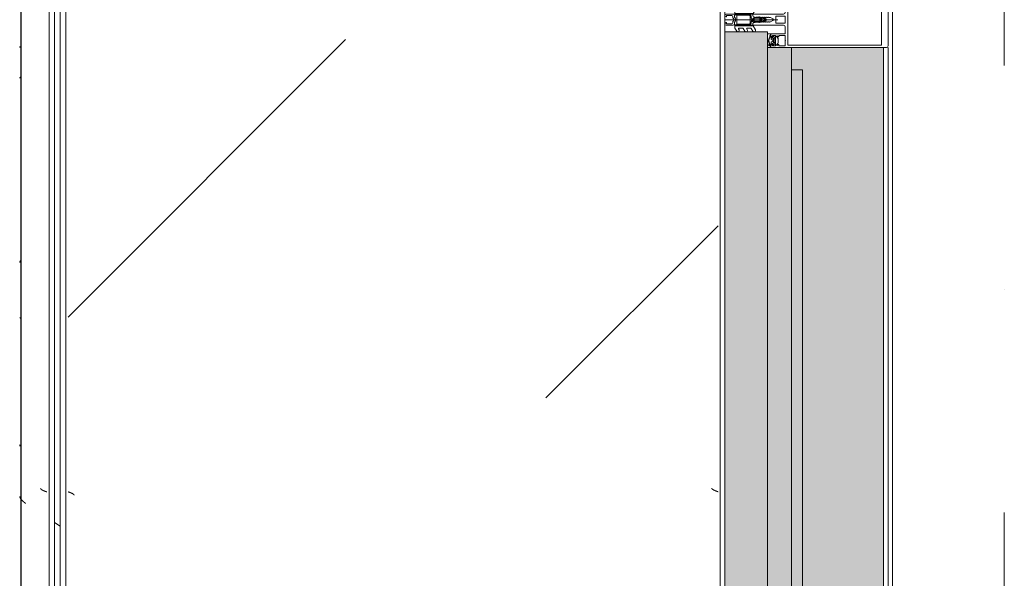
# Model space of a CAD drawing. Header units: millimetres. Extents: x -3267 to 40126, y 29201 to 102288.
# Tile 214 of 256: x 9044 to 9926, y 56144 to 56644. Entities that reach past the tile are written whole.
import ezdxf

# ---------------------------------------------------------------- set-up
doc = ezdxf.new("R2010")
doc.units = ezdxf.units.MM
doc.linetypes.add('4_ Штрихпунктир_ 10 х 2 мм', pattern=[1400, 1000, -200, 0, -200])
for name, color, linetype, lineweight in [('A-DETL-GENF-OTLN', 7, 'Continuous', 9), ('A-GLAZ-____-OTLN', 7, 'Continuous', 9), ('A-GLAZ-CWMG-MCUT', 7, 'Continuous', 9), ('A-GLAZ-CWMG-OTLN', 7, 'Continuous', 9), ('A-WALL-____-OTLN', 7, 'Continuous', 9), ('M-EQPM-____-OTLN', 7, 'Continuous', 9), ('S-GRID-____-OTLN', 7, 'Continuous', 9)]:
    doc.layers.add(name, color=color, linetype=linetype, lineweight=lineweight)

# ---------------------------------------------------------------- blocks, each defined once
blk = doc.blocks.new('FP_151-ВКК_02_К1_З_ЭОМ_кабель_')
at = {"layer": 'M-EQPM-____-OTLN', "color": 253, "true_color": 0xaaaaaa}
for p, q in [((1600, 630.11), (0, 630.11)), ((583.36, 631.28), (583.45, 631.27)), ((583.45, 631.27), (583.53, 631.26)), ((583.53, 631.26), (583.62, 631.25)), ((583.62, 631.25), (583.71, 631.23)), ((583.71, 631.23), (583.79, 631.21)), ((583.79, 631.21), (583.88, 631.18)), ((583.88, 631.18), (583.97, 631.15)), ((583.97, 631.15), (584.06, 631.12)), ((584.06, 631.12), (584.14, 631.08)), ((584.14, 631.08), (584.23, 631.04)), ((584.23, 631.04), (584.32, 631)), ((584.32, 631), (584.4, 630.95)), ((584.4, 630.95), (584.49, 630.89)), ((584.49, 630.89), (584.58, 630.84)), ((697.84, 631.27), (697.91, 631.21)), ((697.91, 631.21), (697.98, 631.06)), ((697.98, 631.06), (698.05, 630.82)), ((698.05, 630.82), (698.12, 630.5)), ((698.12, 630.5), (698.19, 630.1)), ((747.73, 631.28), (747.82, 631.27)), ((747.82, 631.27), (747.91, 631.26)), ((747.91, 631.26), (748, 631.25)), ((748, 631.25), (748.09, 631.23)), ((748.09, 631.23), (748.17, 631.21)), ((748.17, 631.21), (748.26, 631.18)), ((748.26, 631.18), (748.35, 631.15)), ((748.35, 631.15), (748.44, 631.12)), ((748.44, 631.12), (748.52, 631.08)), ((748.52, 631.08), (748.61, 631.04)), ((748.61, 631.04), (748.7, 630.99)), ((748.7, 630.99), (748.79, 630.94)), ((748.79, 630.94), (748.88, 630.88)), ((748.88, 630.88), (748.96, 630.83)), ((748.96, 630.83), (749.05, 630.76)), ((749.05, 630.76), (749.14, 630.7)), ((749.14, 630.7), (749.23, 630.63)), ((749.23, 630.63), (749.32, 630.55)), ((749.32, 630.55), (749.4, 630.48)), ((749.4, 630.48), (749.49, 630.4)), ((749.49, 630.4), (749.58, 630.31)), ((749.58, 630.31), (749.67, 630.22)), ((749.67, 630.22), (749.75, 630.13)), ((749.75, 630.13), (749.84, 630.04)), ((912.59, 631.19), (912.68, 631.16)), ((912.68, 631.16), (912.77, 631.13)), ((912.77, 631.13), (912.85, 631.1)), ((912.85, 631.1), (912.94, 631.06)), ((912.94, 631.06), (913.03, 631.01)), ((913.03, 631.01), (913.11, 630.96)), ((913.11, 630.96), (913.2, 630.91)), ((913.2, 630.91), (913.29, 630.86)), ((913.29, 630.86), (913.37, 630.8)), ((913.37, 630.8), (913.46, 630.73)), ((913.46, 630.73), (913.55, 630.67)), ((913.55, 630.67), (913.63, 630.6)), ((913.63, 630.6), (913.72, 630.52)), ((913.72, 630.52), (913.81, 630.44)), ((913.81, 630.44), (913.89, 630.36)), ((913.89, 630.36), (913.98, 630.28)), ((913.98, 630.28), (914.07, 630.19)), ((914.07, 630.19), (914.16, 630.1)), ((914.16, 630.1), (914.24, 630.01)), ((940.16, 631.12), (940.07, 631.08)), ((940.25, 631.15), (940.16, 631.12)), ((940.35, 631.17), (940.25, 631.15)), ((940.44, 631.2), (940.35, 631.17)), ((940.54, 631.22), (940.44, 631.2)), ((940.63, 631.24), (940.54, 631.22)), ((940.72, 631.25), (940.63, 631.24)), ((940.82, 631.26), (940.72, 631.25)), ((940.91, 631.27), (940.82, 631.26)), ((941.01, 631.28), (940.91, 631.27))]:
    blk.add_line(p, q, dxfattribs=at)
blk = doc.blocks.new('ПР_Крышка пояса - Тип 1-V150-ВКК_02_К1_З_ЭОМ_кабель_')
at = {"layer": 'M-EQPM-____-OTLN', "true_color": 0xaaaaaa}
h = blk.add_hatch(dxfattribs=at)
h.set_pattern_fill('FP_71', color=253, style=0, pattern_type=2)
h.set_pattern_definition([(320.116, (-55960, 7884.42), (-31.8804, -362.8687), [38.035, -418.388]), (264.979, (-55960, 7884.4), (382.1136, 70.1924), [30.356, -333.911]), (10.409, (-55962.66, 7854.18), (350.2335, -292.6756), [32.376, -356.132]), (316.302, (-55858.4, 7884.4), (-84.086, -539.927), [57.037, -627.411]), (6.609, (-55865.4, 7839.4), (494.8554, -472.8508), [48.567, -534.241]), (261.148, (-55858.4, 7884.4), (494.8496, -472.857), [45.536, -500.899]), (291.079, (-55883.8, 7833.83), (-204.5313, -301.9806), [37.963, -417.597]), (235.89, (-55883.8, 7833.83), (368.3755, -123.0973), [30.394, -334.332]), (341.523, (-55900.84, 7808.66), (163.8489, -425.0748), [32.367, -356.032]), (307.614, (-55960, 7884.42), (169.11016, -6.15234), [16.721, -313.638, 16.721, -322.758, -335.679]), (307.614, (-55960, 7884.42), (169.11016, -6.15234), [-669.838, 16.721, -318.958]), (277.531, (-55960, 7884.42), (200.36217, -133.088), [16.696, -176.575, 16.696, -305.591, -127.751]), (277.531, (-55960, 7884.42), (200.36217, -133.088), [-515.558, 16.696, -111.055]), (237.393, (-55960, 7997.24), (-11.4573, -270.066), [16.715, -109.913, 16.715, -378.366, -524.242]), (237.393, (-55960, 7997.24), (-11.4573, -270.066), [-521.709, 16.715, -507.527]), (227.382, (-55960, 8047.83), (50.8514, -295.0393), [16.727, -148.004, 16.727, -618.375]), (227.382, (-55960, 8047.83), (50.8514, -295.0393), [-181.458, -245.829, 16.727, -355.819])])
h.paths.add_polyline_path([(0, 595), (1529.38, 595), (1599.97, 600), (0, 600)])
h.paths.add_polyline_path([(1564.73, 595), (1600, 595), (1600, 597.49)])
at = {"layer": 'M-EQPM-____-OTLN', "color": 253, "true_color": 0xaaaaaa}
blk.add_blockref('FP_151-ВКК_02_К1_З_ЭОМ_кабель_', (0, 0), dxfattribs=at)
blk = doc.blocks.new('Rectangular Mullion - HI_CovCap-20mm_Mull-105mm-V273-ВКК_02_К1_З_ЭОМ_кабель_')
at = {"layer": 'A-DETL-GENF-OTLN', "color": 253, "true_color": 0xaaaaaa}
for p, q in [((-25, 144.5), (-25, 130.68)), ((23.5, 146), (-23.5, 146)), ((25, 130.68), (25, 144.5)), ((-25, 136), (-25, 59.5)), ((-22.9, 135.44), (-22.9, 59.4)), ((22.9, 136), (22.9, 59.4)), ((25, 136), (25, 59.4)), ((-25, 59.5), (-25, 61)), ((-12.6, 53.5), (-12.6, 41.4)), ((-3.2, 46.1), (-3.2, 53.5)), ((-2.7, 54), (2.7, 54)), ((3.2, 53.5), (3.2, 46.1)), ((12.6, 41.4), (12.6, 53.5)), ((-21.76, 44.51), (-22.58, 43.54)), ((-22.24, 46.35), (-21.18, 47.41)), ((-20.47, 47.7), (-17.13, 47.7)), ((-16.42, 47.41), (-15.36, 46.35)), ((-15.02, 43.54), (-15.84, 44.51)), ((-5, 25.5), (-5, 52.5)), ((2.7, 45.6), (-2.7, 45.6)), ((0, 47.27), (0, 0)), ((5, 52.5), (5, 25.5)), ((15.02, 43.54), (15.84, 44.51)), ((15.36, 46.35), (16.42, 47.41)), ((17.13, 47.7), (20.47, 47.7)), ((21.18, 47.41), (22.24, 46.35)), ((21.76, 44.51), (22.58, 43.54)), ((-23.5, 40.8), (-25, 40.8)), ((-22.3, 40.8), (-22.9, 40.8)), ((-22.9, 40.2), (-21.62, 40.2)), ((-22.27, 39.59), (-22.55, 39.1)), ((-21.2, 42.9), (-21.2, 41.7)), ((-21.07, 39.62), (-21.08, 39.77)), ((-19.5, 43.4), (-20.7, 43.4)), ((-20.7, 41.2), (-20.42, 41.2)), ((-20.48, 39.51), (-20.66, 39.4)), ((-20.16, 41.35), (-19.24, 42.95)), ((-19.97, 39.2), (-20.02, 39.33)), ((-17.65, 44), (-19.95, 44)), ((-19.33, 39.22), (-19.48, 39.08)), ((-18.77, 39.04), (-18.85, 39.17)), ((-18.36, 42.95), (-17.44, 41.35)), ((-18.16, 39.23), (-18.26, 39.06)), ((-16.9, 43.4), (-18.1, 43.4)), ((-17.56, 39.21), (-17.67, 39.31)), ((-17.18, 41.2), (-16.9, 41.2)), ((-17.02, 39.56), (-17.07, 39.36)), ((-16.46, 39.68), (-16.59, 39.75)), ((-16.4, 41.7), (-16.4, 42.9)), ((-14.64, 40.8), (-15.29, 40.8)), ((-0.87, 36.5), (-1.7, 35.06)), ((-1.12, 34.47), (-0.43, 35.65)), ((0.43, 35.65), (1.12, 34.47)), ((1.7, 35.06), (0.87, 36.5)), ((14.64, 40.8), (15.29, 40.8)), ((16.4, 41.7), (16.4, 42.9)), ((16.4, 35.6), (16.4, 32.6)), ((16.46, 39.68), (16.59, 39.75)), ((16.9, 43.4), (18.1, 43.4)), ((17.18, 41.2), (16.9, 41.2)), ((17.02, 39.56), (17.07, 39.36)), ((18.36, 42.95), (17.44, 41.35)), ((17.56, 39.21), (17.67, 39.31)), ((17.65, 44), (19.95, 44)), ((18.16, 39.23), (18.26, 39.06)), ((19.2, 37.6), (18.4, 37.6)), ((18.77, 39.04), (18.85, 39.17)), ((20.16, 41.35), (19.24, 42.95)), ((19.33, 39.22), (19.48, 39.08)), ((19.5, 43.4), (20.7, 43.4)), ((19.97, 39.2), (20.02, 39.33)), ((20.7, 41.2), (20.42, 41.2)), ((20.48, 39.51), (20.66, 39.4)), ((21.07, 39.62), (21.08, 39.77)), ((21.2, 42.9), (21.2, 41.7)), ((21.2, 32.6), (21.2, 35.6)), ((22.9, 40.2), (21.62, 40.2)), ((22.27, 39.59), (22.55, 39.1)), ((22.3, 40.8), (22.9, 40.8)), ((-9.07, 27.17), (-5.65, 25.19)), ((-2.24, 31), (-2.45, 30.87)), ((-2.45, 30.53), (-2.25, 30.41)), ((-1.89, 34.49), (-2.1, 32.75)), ((-1.33, 33.68), (-1.33, 33.78)), ((-1.25, 31.1), (0.74, 31.1)), ((-0.6, 32.5), (-0.6, 32.42)), ((0.84, 33), (-0.1, 33)), ((0.6, 32.3), (0.93, 32.3)), ((1.02, 31.78), (0.74, 32.06)), ((1.33, 33.78), (1.33, 33.68)), ((2.1, 32.75), (1.89, 34.49)), ((2.45, 30.87), (2.24, 31)), ((2.25, 30.41), (2.45, 30.53)), ((5.65, 25.19), (9.07, 27.17)), ((14.04, 28.99), (13.55, 28.15)), ((15.24, 28.15), (14.75, 28.99)), ((16.25, 28.99), (15.76, 28.15)), ((17.44, 28.15), (16.96, 28.99)), ((17.4, 31.6), (20.2, 31.6)), ((18.43, 28.95), (17.96, 28.15)), ((23.1, 29.29), (20.89, 30.27)), ((24.8, 29.2), (23.51, 29.2)), ((23.55, 28.9), (24.16, 28.9)), ((24.56, 28), (23.89, 28)), ((24.76, 28.3), (24.76, 28.2)), ((-7.75, 16.23), (-10.41, 17.77)), ((-7.75, 23.52), (-10.33, 25.01)), ((-9.07, 19.88), (-8.25, 19.41)), ((-7.5, 19.84), (-7.5, 23.08)), ((-5.4, 9.3), (-5.4, 24.76)), ((-3.5, 25), (-4.5, 25)), ((-3.9, 22), (-3.9, 11)), ((-3.4, 22.5), (3.4, 22.5)), ((-3.3, 23.5), (-1.9, 23.5)), ((-1.7, 23.7), (-1.7, 24.9)), ((-1.4, 24.49), (-1.4, 23.99)), ((-1.1, 23.82), (-0.5, 24.17)), ((0.3, 26.2), (-1.09, 26.2)), ((0.43, 25), (0.2, 25)), ((0.34, 25.28), (0.58, 25.52)), ((0.5, 24.17), (1.42, 23.63)), ((1.92, 23.5), (3.3, 23.5)), ((4.5, 25), (3.5, 25)), ((3.9, 11), (3.9, 22)), ((4.3, 22.5), (4.3, 9.4)), ((5.4, 24.76), (5.4, 9.3)), ((7.5, 23.08), (7.5, 19.84)), ((10.33, 25.01), (7.75, 23.52)), ((10.41, 17.77), (7.75, 16.23)), ((8.25, 19.41), (9.07, 19.88)), ((-7.62, 8.87), (-10.41, 10.48)), ((-9.07, 12.6), (-8.25, 12.12)), ((-7.5, 12.55), (-7.5, 15.8)), ((3.4, 10.5), (-3.4, 10.5)), ((-1.7, 9), (-2, 8.69)), ((2, 8.69), (1.7, 9)), ((7.5, 15.8), (7.5, 12.55)), ((10.41, 10.48), (7.62, 8.87)), ((8.25, 12.12), (9.07, 12.6)), ((-5.9, 8.8), (-7.37, 8.8)), ((-5, 1), (-5, 6.7)), ((-2.71, 8.4), (-4.02, 8.4)), ((-3.7, 1.7), (-3.7, 6)), ((-2.7, 7), (-2.13, 7)), ((-1.42, 7.29), (-0.71, 8.01)), ((0.71, 8.01), (1.42, 7.29)), ((2.13, 7), (2.7, 7)), ((3.3, 8.4), (2.71, 8.4)), ((3.7, 6), (3.7, 1.7)), ((7.37, 8.8), (5.9, 8.8))]:
    blk.add_line(p, q, dxfattribs=at)
at = {"layer": 'A-DETL-GENF-OTLN', "color": 253, "true_color": 0xaaaaaa, "flags": 128}
for points in [[(22.9, 130.68), (22.9, 140.2), (-22.9, 140.2), (-22.9, 130.68)], [(-19.05, 54), (-23.5, 54), (-23.5, 48.3), (-22.3, 48.3), (-22.3, 47.7), (-22.95, 47.05)], [(22.9, 61), (22.9, 57.79), (22.9, 56.3), (11.2, 56.3), (-11.2, 56.3), (-22.9, 56.3), (-22.9, 57.79), (-22.9, 61)], [(-14.65, 47.05), (-15.3, 47.7), (-15.3, 48.3), (-14.1, 48.3), (-14.1, 54), (-18.55, 54)], [(-6.5, 54), (-11.2, 54), (-12.1, 54)], [(12.1, 54), (11.2, 54), (6.5, 54)], [(18.55, 54), (14.1, 54), (14.1, 48.3), (15.3, 48.3), (15.3, 47.7), (14.65, 47.05)], [(25, 61), (25, 57.79), (25, 41), (23.1, 41), (22.3, 41.8), (22.3, 42.4), (23.5, 42.4), (23.5, 45.1), (19.05, 45.1)], [(22.95, 47.05), (22.3, 47.7), (22.3, 48.3), (23.5, 48.3), (23.5, 54), (19.05, 54)], [(-19.05, 45.1), (-23.5, 45.1), (-23.5, 42.4), (-22.3, 42.4), (-22.3, 41.8), (-23.1, 41), (-25, 41)], [(-13.1, 40.9), (-14.4, 40.9), (-15.3, 41.8), (-15.3, 42.4), (-14.1, 42.4), (-14.1, 45.1), (-18.55, 45.1)], [(18.55, 45.1), (14.1, 45.1), (14.1, 42.4), (15.3, 42.4), (15.3, 41.8), (14.4, 40.9), (13.1, 40.9)], [(-22.5, 43.09), (-22, 42.8), (-22, 42.67)], [(-16.05, 40.2), (-14.75, 40.1), (-16.02, 40.1), (-16.02, 39.94)], [(-15.6, 42.67), (-15.6, 42.8), (-15.1, 43.09)], [(-12.6, 38), (-12.6, 40.8), (-13.95, 40.8)], [(-0.87, 42.8), (-2, 40.84), (-2, 39.84), (-2.5, 39.55), (-2, 39.26), (-2, 38.04), (-2.5, 37.75), (-2, 37.46), (-2, 36.24), (-2.5, 35.95), (-2, 35.66), (-2, 34.44), (-2.5, 34.15), (-2, 33.86), (-2, 32.64), (-2.5, 32.35), (-2, 32.06), (-2, 30.84), (-2.5, 30.55), (-2, 30.26), (-2, 29.04), (-2.5, 28.75), (-2, 28.46), (-2, 27.24), (-2.5, 26.95), (-2.5, 26)], [(2.5, 26), (2, 26.29), (2, 27.51), (2.5, 27.8), (2, 28.09), (2, 29.31), (2.5, 29.6), (2, 29.89), (2, 31.11), (2.5, 31.4), (2, 31.69), (2, 32.91), (2.5, 33.2), (2, 33.49), (2, 34.71), (2.5, 35), (2, 35.29), (2, 36.51), (2.5, 36.8), (2, 37.09), (2, 38.31), (2.5, 38.6), (2, 38.89), (2, 40.84), (0.87, 42.8)], [(13.03, 28.15), (12.6, 28.9), (12.6, 40.8), (13.95, 40.8)], [(16.05, 40.2), (14.75, 40.1), (16.02, 40.1), (16.02, 39.94)], [(15.6, 42.67), (15.6, 42.8), (15.1, 43.09)], [(22.5, 43.09), (22, 42.8), (22, 42.67)], [(23.5, 40.8), (25, 40.8), (25, 29.4)], [(-0.35, 31.99), (0.1, 31.73), (-1.23, 31.6)], [(0.4, 31.8), (0.4, 31.9), (0.4, 32.1)], [(-3.41, 25), (-5, 25), (-5, 9.1)], [(-4.51, 8.95), (-4.3, 11), (-4.3, 22.5)], [(-1.55, 25.25), (-1.17, 25.64), (-0.2, 25.7), (-0.42, 25.6), (-1.25, 24.85)], [(-0.1, 25.3), (-0.1, 25.4), (0, 25.42)], [(5, 1), (5, 25), (3.41, 25)], [(-2.65, 1), (-2.65, 1.4), (-3.4, 1.4)], [(3.4, 1.4), (2.65, 1.4), (2.65, 1)]]:
    blk.add_lwpolyline(points, dxfattribs=at)
blk.add_lwpolyline([(0, 37), (0, 35.9)], close=True, dxfattribs=at)
at = {"layer": 'A-DETL-GENF-OTLN', "color": 253, "true_color": 0xaaaaaa}
for centre, radius, start, end in [((-23.5, 144.5), 1.5, 90, 180), ((23.5, 144.5), 1.5, 360, 90), ((-18.8, 53.94), 0.256, 12.68038, 167.31962), ((-12.1, 53.5), 0.5, 90, 180), ((-6.5, 52.5), 1.5, 360, 90), ((-2.7, 53.5), 0.5, 90, 180), ((2.7, 53.5), 0.5, 0, 90), ((6.5, 52.5), 1.5, 90, 180), ((12.1, 53.5), 0.5, 0, 90), ((18.8, 53.94), 0.256, 12.68038, 167.31962), ((-22.59, 46.7), 0.5, 135, 315), ((-21.15, 44), 0.8, 22.61561, 140.00332), ((-20.47, 46.7), 1, 90, 135), ((-19.95, 44.5), 0.5, 202.62239, 269.99966), ((-18.8, 45.04), 0.256, 12.68038, 167.31962), ((-17.65, 44.5), 0.5, 269.99881, 337.37914), ((-16.45, 44), 0.8, 40.00306, 157.37723), ((-17.13, 46.7), 1, 45, 90), ((-15.01, 46.7), 0.5, 225, 45), ((-2.7, 46.1), 0.5, 180, 270), ((2.7, 46.1), 0.5, 270, 0), ((15.01, 46.7), 0.5, 135, 315), ((16.45, 44), 0.8, 22.62277, 139.99694), ((17.13, 46.7), 1, 90, 135), ((17.65, 44.5), 0.5, 202.62086, 270.00119), ((18.8, 45.04), 0.256, 12.68038, 167.31962), ((19.95, 44.5), 0.5, 270.00034, 337.37761), ((21.15, 44), 0.8, 39.99668, 157.38439), ((20.47, 46.7), 1, 45, 90), ((22.59, 46.7), 0.5, 225, 45), ((-22.9, 39.55), 0.65, 90, 270), ((-23.2, 40.8), 0.3, 180, 0), ((-22.9, 39.3), 0.4, 269.99999, 330.00626), ((-22.35, 43.35), 0.3, 140.01031, 239.99507), ((-22.3, 41.1), 0.3, 270.90521, 359.98148), ((-21.41, 39.09), 1, 90.82716, 149.99773), ((-18.96, 41.89), 3.14, 165.49788, 194.50212), ((-21.62, 39.7), 0.5, 54.92212, 90), ((-21.42, 39.75), 0.339, 3.00251, 90.82171), ((-18.8, 43.71), 4.4, 234.92212, 305.84121), ((-20.7, 42.9), 0.5, 89.98992, 180.01008), ((-20.7, 41.7), 0.5, 179.98974, 270.01026), ((-20.8, 39.64), 0.272, 183.0147, 299.98901), ((-20.32, 39.23), 0.316, 18.00331, 119.99297), ((-20.42, 41.5), 0.3, 269.98791, 330.00644), ((-19.69, 39.29), 0.3, 197.9991, 314.99946), ((-19.5, 43.1), 0.3, 329.99756, 90.00642), ((-19.11, 38.99), 0.316, 32.98956, 135.00901), ((-18.52, 39.21), 0.3, 213.00146, 329.99975), ((-18.1, 43.1), 0.3, 89.99872, 209.99731), ((-17.88, 39.07), 0.316, 48.00262, 149.99741), ((-17.36, 39.43), 0.3, 227.99716, 345.00452), ((-17.18, 41.5), 0.3, 209.995, 270.01065), ((-16.73, 39.48), 0.3, 63.00317, 164.99853), ((-16.9, 42.9), 0.5, 0.00918, 89.99082), ((-16.9, 41.7), 0.5, 270.00904, 359.99096), ((-16.32, 39.94), 0.3, 243.00899, 359.98883), ((-16.05, 39.9), 0.3, 90, 125.84121), ((-18.64, 41.89), 3.14, 346.80247, 14.483), ((-15.29, 41.1), 0.3, 166.80247, 270), ((-15.25, 43.35), 0.3, 299.99829, 40.01132), ((-14.83, 40.53), 0.33, 270.00002, 54.90994), ((-14.75, 40.6), 0.5, 269.99115, 352.82633), ((-13.95, 40.5), 0.3, 90.00299, 172.8115), ((-13.1, 41.4), 0.5, 270, 0), ((0, 42.3), 1, 30, 150), ((0, 36), 1, 90.02865, 150), ((0, 35.4), 0.5, 90.0573, 150), ((0, 36), 1, 30, 89.97135), ((0, 35.4), 0.5, 30, 89.9427), ((13.1, 41.4), 0.5, 180, 270), ((13.95, 40.5), 0.3, 7.1885, 89.99701), ((14.75, 40.6), 0.5, 187.17367, 270.00885), ((14.83, 40.53), 0.33, 125.09006, 269.99998), ((15.25, 43.35), 0.3, 139.98868, 240.00171), ((15.29, 41.1), 0.3, 270, 13.19753), ((18.64, 41.89), 3.14, 165.517, 193.19753), ((16.32, 39.94), 0.3, 180.01117, 296.99101), ((16.05, 39.9), 0.3, 54.15879, 90), ((18.8, 43.71), 4.4, 234.15879, 305.07788), ((16.9, 42.9), 0.5, 90.00918, 179.99082), ((16.9, 41.7), 0.5, 180.00904, 269.99096), ((18.4, 35.6), 2, 90.00207, 179.99793), ((16.73, 39.48), 0.3, 15.00147, 116.99683), ((17.36, 39.43), 0.3, 194.99548, 312.00284), ((17.18, 41.5), 0.3, 269.98935, 330.005), ((17.88, 39.07), 0.316, 30.00259, 131.99738), ((18.1, 43.1), 0.3, 330.00269, 90.00128), ((18.52, 39.21), 0.3, 210.00025, 326.99854), ((19.11, 38.99), 0.316, 44.99099, 147.01044), ((19.5, 43.1), 0.3, 89.99358, 210.00244), ((19.2, 35.6), 2, 359.99744, 90.00256), ((19.69, 39.29), 0.3, 225.00054, 342.0009), ((20.32, 39.23), 0.316, 60.00703, 161.99669), ((20.42, 41.5), 0.3, 209.99356, 270.01209), ((20.8, 39.64), 0.272, 240.01099, 356.9853), ((20.7, 42.9), 0.5, 359.98992, 90.01008), ((20.7, 41.7), 0.5, 269.98974, 0.01026), ((21.42, 39.75), 0.339, 89.17829, 176.99749), ((21.62, 39.7), 0.5, 90, 125.07788), ((21.41, 39.09), 1, 30.00227, 89.17284), ((18.96, 41.89), 3.14, 345.49788, 14.50212), ((22.3, 41.1), 0.3, 180.01852, 269.09479), ((22.35, 43.35), 0.3, 300.00493, 39.98969), ((22.9, 39.3), 0.4, 209.99374, 270.00001), ((23.2, 40.8), 0.3, 180, 0), ((22.9, 39.55), 0.65, 270, 90), ((-9.68, 26.13), 1.3, 154.41173, 240), ((-9.72, 26.04), 1.3, 60, 150), ((-3.41, 26.5), 1.5, 270, 10.22002), ((-2.35, 30.7), 0.2, 120, 240), ((17.75, 30.31), 20, 179.72362, 190.22002), ((17.75, 30.31), 20, 173, 178.04971), ((-0.4, 34.31), 1.5, 150, 173), ((-1.25, 30.9), 0.2, 90, 179.3132), ((46.55, 30.33), 48, 179.3132, 184.71248), ((46.55, 30.33), 48, 176, 178.23414), ((-1.23, 31.8), 0.2, 178.23414, 270), ((0.27, 33.67), 1.6, 150, 176), ((-0.1, 32.5), 0.5, 90, 180), ((-0.1, 32.42), 0.5, 180, 240), ((0.2, 31.9), 0.2, 240, 0), ((0.2, 31.8), 0.2, 270, 0), ((0.6, 32.1), 0.2, 90, 180), ((0.6, 31.92), 0.2, 45, 180), ((0.74, 31.5), 0.4, 270, 45), ((0.84, 33.5), 0.5, 270, 3.83017), ((0.93, 31.8), 0.5, 1.77701, 90), ((-0.27, 33.67), 1.6, 4, 30), ((-46.55, 30.33), 48, 354.4962, 1.77701), ((-46.55, 30.33), 48, 3.83017, 4), ((0.4, 34.31), 1.5, 7, 30), ((3.41, 26.5), 1.5, 169.77998, 270), ((-17.75, 30.31), 20, 349.77998, 0.27638), ((-17.75, 30.31), 20, 1.95029, 7), ((2.35, 30.7), 0.2, 300, 60), ((9.72, 26.04), 1.3, 30, 120), ((9.68, 26.13), 1.3, 300, 25.58827), ((13.29, 28.3), 0.3, 209.9964, 330.0036), ((14.4, 28.79), 0.41, 30.00523, 149.99477), ((15.5, 28.3), 0.3, 209.9964, 330.0036), ((16.6, 28.79), 0.41, 29.9985, 150.0015), ((17.4, 32.6), 1, 180.00127, 269.99873), ((17.7, 28.3), 0.3, 209.9964, 330.0036), ((18.86, 28.68), 0.51, 63.33857, 148.19306), ((23.89, 38.7), 10.7, 243.33981, 269.99936), ((20.2, 32.6), 1, 269.99283, 0.00717), ((20.75, 29.95), 0.35, 66.00158, 241.92521), ((23.55, 35.2), 6.3, 241.92787, 269.99964), ((23.51, 30.2), 1, 246.00621, 269.99547), ((24.16, 28.3), 0.6, 359.98764, 90.01018), ((24.56, 28.2), 0.2, 269.97732, 0.03798), ((24.8, 29.4), 0.2, 270.00393, 359.99169), ((-9.81, 18.81), 1.2, 150, 240), ((-9.72, 18.76), 1.3, 60, 150), ((-8, 19.84), 0.5, 240, 0), ((-8, 23.08), 0.5, 360, 60), ((-5.9, 24.76), 0.5, 360, 60), ((-4.5, 25.5), 0.5, 180, 270), ((-3.3, 22.5), 1, 90, 180), ((-3.4, 22), 0.5, 90, 180), ((-3.5, 26), 1, 270, 0), ((-1.9, 23.7), 0.2, 270, 0), ((-1.2, 24.9), 0.5, 135, 180), ((-0.9, 24.49), 0.5, 135, 180), ((-1.2, 23.99), 0.2, 180, 300), ((-1.09, 26.4), 0.2, 184.71248, 270), ((-1.02, 25.5), 0.2, 90, 135), ((-0.42, 25.4), 0.2, 90, 135), ((0, 23.3), 1, 60, 120), ((-0.3, 25.4), 0.2, 360, 90), ((-0.2, 25.5), 0.2, 360, 90), ((0.2, 25.3), 0.3, 180, 270), ((0.2, 25.42), 0.2, 180, 315), ((0.3, 25.8), 0.4, 315, 90), ((0.43, 25.8), 0.8, 270, 354.4962), ((1.92, 24.5), 1, 240, 270), ((3.5, 26), 1, 180, 270), ((3.3, 22.5), 1, 360, 90), ((3.4, 22), 0.5, 360, 90), ((4.5, 25.5), 0.5, 270, 360), ((5.9, 24.76), 0.5, 120, 180), ((8, 23.08), 0.5, 120, 180), ((8, 19.84), 0.5, 180, 300), ((9.72, 18.76), 1.3, 30, 120), ((9.81, 18.81), 1.2, 300, 30), ((-9.81, 11.52), 1.2, 150, 240), ((-9.72, 11.47), 1.3, 60, 150), ((-8, 12.55), 0.5, 240, 0), ((-8, 15.8), 0.5, 360, 60), ((-7.37, 9.3), 0.5, 240, 270), ((-5.9, 9.3), 0.5, 270, 0), ((-4, 9.1), 1, 180, 216.8699), ((-4.02, 8.9), 0.5, 174, 270), ((-3.4, 11), 0.5, 180, 270), ((0, 7.3), 2.4, 45, 135), ((3.3, 9.4), 1, 270, 0), ((3.4, 11), 0.5, 270, 0), ((5.9, 9.3), 0.5, 180, 270), ((7.37, 9.3), 0.5, 270, 300), ((8, 15.8), 0.5, 120, 180), ((8, 12.55), 0.5, 180, 300), ((9.72, 11.47), 1.3, 30, 120), ((9.81, 11.52), 1.2, 300, 30), ((-4, 6.7), 1, 143.1301, 180), ((-4, 1), 1, 180, 270), ((-5.6, 7.9), 1, 323.1301, 36.8699), ((-2.7, 6), 1, 90, 180), ((-3.4, 1.7), 0.3, 180, 270), ((-3.65, 1), 1, 270, 0), ((-2.71, 9.4), 1, 270, 315), ((-2.13, 8), 1, 270, 315), ((0, 7.3), 1, 45, 135), ((2.13, 8), 1, 225, 270), ((2.71, 9.4), 1, 225, 270), ((3.65, 1), 1, 180, 270), ((2.7, 6), 1, 360, 90), ((3.4, 1.7), 0.3, 270, 0), ((4, 1), 1, 270, 0)]:
    blk.add_arc(centre, radius, start, end, dxfattribs=at)
blk = doc.blocks.new('АРФ_ блок_Окно - FWS SI insert unit_zoloto ПР-9497958-ВКК_02_К1_З_ЭОМ_кабель_')
at = {"layer": 'A-GLAZ-____-OTLN', "true_color": 0xf8f3e1}
for points in [[(-455, 69.5), (-455, 59.5), (455, 59.5), (455, 69.5), (-358.05, 69.5)], [(-358.05, 59.5), (-475, 59.5), (-475, 38), (475, 38), (475, 59.5), (-207.77, 59.5)], [(-489, 38), (-489, 0), (489, 0), (489, 38), (-358.05, 38)]]:
    blk.add_hatch(color=7, dxfattribs=at).paths.add_polyline_path(points)
at = {"layer": 'A-GLAZ-____-OTLN', "color": 253, "true_color": 0xaaaaaa}
for p, q in [((411.01, 140.5), (411.01, 128)), ((411.01, 140.5), (434.99, 140.5)), ((411.01, 140.5), (411.01, 139.56)), ((434.99, 128), (434.99, 140.5)), ((434.99, 139.56), (434.99, 140.5)), ((411.01, 128), (411.01, 83.5)), ((434.99, 83.5), (434.99, 128)), ((406.75, 83.5), (406.75, 69.5)), ((406.75, 83.5), (439.25, 83.5)), ((439.25, 69.5), (439.25, 83.5)), ((-455, 69.5), (455, 69.5)), ((-455, 59.5), (-455, 69.5)), ((455, 69.5), (455, 59.5)), ((-475, 38), (-475, 59.5)), ((-475, 59.5), (475, 59.5)), ((475, 59.5), (475, 38)), ((-489, 0), (-489, 38)), ((-489, 38), (489, 38)), ((489, 38), (489, 0))]:
    blk.add_line(p, q, dxfattribs=at)
for points in [[(411.01, 136.75), (411.03, 136.32), (411.11, 135.91), (411.24, 135.51)], [(434.75, 135.49), (434.89, 135.9), (434.97, 136.32), (434.99, 136.75)]]:
    blk.add_open_spline(points, degree=3, dxfattribs=at)
blk = doc.blocks.new('Rectangular Mullion - FWS-50-HI_Mull_CovCap-20mm_Mull-105mm_zoloto-2885899-ВКК_02_К1_З_ЭОМ_кабель_')
at = {"layer": 'A-GLAZ-CWMG-OTLN', "true_color": 0xf8f3e1}
blk.add_hatch(color=7, dxfattribs=at).paths.add_polyline_path([(26908, 74420), (26990.5, 74420), (26990.5, 74440), (26980.5, 74440), (26980.5, 75301.75), (26966.5, 75302.3), (26966.5, 75306.01), (26909.5, 75307.08), (26909.5, 75329.58), (26966.5, 75329.99), (26966.5, 75334.25), (26980.5, 75334.25), (26980.5, 75350), (26990.5, 75350), (26990.5, 75370), (26908, 75370), (26908, 74445)])
at = {"layer": 'A-GLAZ-CWMG-MCUT', "color": 253, "true_color": 0xaaaaaa}
for p, q in [((26904, 75370), (26904, 74420)), ((26908, 74420), (26908, 75370))]:
    blk.add_line(p, q, dxfattribs=at)
blk = doc.blocks.new('FP_596-ВКК_02_К1_З_ЭОМ_кабель_')
at = {"layer": 'M-EQPM-____-OTLN', "color": 7, "true_color": 0xffffff}
for p, q in [((1339.39, 582.49), (1339.34, 582.49)), ((1339.44, 582.5), (1339.39, 582.49)), ((1339.48, 582.51), (1339.44, 582.5)), ((1339.53, 582.52), (1339.48, 582.51)), ((1339.58, 582.54), (1339.53, 582.52)), ((1339.62, 582.56), (1339.58, 582.54)), ((1339.67, 582.58), (1339.62, 582.56)), ((1339.72, 582.61), (1339.67, 582.58)), ((1339.77, 582.64), (1339.72, 582.61)), ((1339.81, 582.67), (1339.77, 582.64)), ((1339.86, 582.7), (1339.81, 582.67)), ((1339.91, 582.74), (1339.86, 582.7)), ((1339.95, 582.78), (1339.91, 582.74)), ((1340, 582.82), (1339.95, 582.78)), ((1340.06, 582.88), (1340.01, 582.83)), ((1340.1, 582.93), (1340.06, 582.88)), ((1340.15, 582.98), (1340.1, 582.93)), ((1340.2, 583.04), (1340.15, 582.98)), ((1340.25, 583.1), (1340.2, 583.04)), ((1340.3, 583.17), (1340.25, 583.1)), ((1340.35, 583.23), (1340.3, 583.17)), ((1340.4, 583.3), (1340.35, 583.23)), ((1340.44, 583.37), (1340.4, 583.3)), ((1340.49, 583.45), (1340.44, 583.37)), ((1340.54, 583.52), (1340.49, 583.45)), ((1340.59, 583.6), (1340.54, 583.52)), ((1340.64, 583.68), (1340.59, 583.6)), ((1340.69, 583.77), (1340.64, 583.68)), ((1340.74, 583.86), (1340.69, 583.77)), ((1340.78, 583.95), (1340.74, 583.86)), ((1340.83, 584.04), (1340.78, 583.95)), ((1340.88, 584.13), (1340.83, 584.04)), ((1340.93, 584.23), (1340.88, 584.13)), ((1340.98, 584.33), (1340.93, 584.23)), ((1341.03, 584.43), (1340.98, 584.33)), ((1341.08, 584.53), (1341.03, 584.43)), ((1341.12, 584.64), (1341.08, 584.53)), ((1341.17, 584.74), (1341.12, 584.64)), ((1341.22, 584.85), (1341.17, 584.74)), ((1341.27, 584.96), (1341.22, 584.85)), ((1341.32, 585.08), (1341.27, 584.96)), ((1341.37, 585.19), (1341.32, 585.08)), ((1341.42, 585.31), (1341.37, 585.19)), ((1341.46, 585.42), (1341.42, 585.31)), ((1341.51, 585.54), (1341.46, 585.42)), ((1341.56, 585.66), (1341.51, 585.54)), ((1341.61, 585.79), (1341.56, 585.66)), ((1341.66, 585.91), (1341.61, 585.79)), ((1341.71, 586.03), (1341.66, 585.91)), ((1341.76, 586.16), (1341.71, 586.03)), ((1341.81, 586.29), (1341.76, 586.16)), ((1341.85, 586.41), (1341.81, 586.29)), ((1341.9, 586.54), (1341.85, 586.41)), ((1341.95, 586.67), (1341.9, 586.54)), ((1342, 586.8), (1341.95, 586.67)), ((1342.05, 586.93), (1342, 586.8)), ((1342.1, 587.07), (1342.05, 586.93)), ((1342.15, 587.2), (1342.1, 587.07)), ((1342.19, 587.33), (1342.15, 587.2)), ((1342.24, 587.46), (1342.19, 587.33)), ((1342.29, 587.6), (1342.24, 587.46)), ((1342.34, 587.73), (1342.29, 587.6)), ((1342.39, 587.87), (1342.34, 587.73)), ((1342.44, 588), (1342.39, 587.87))]:
    blk.add_line(p, q, dxfattribs=at)
blk = doc.blocks.new('FP_597-ВКК_02_К1_З_ЭОМ_кабель_')
at = {"layer": 'M-EQPM-____-OTLN', "color": 7, "true_color": 0xffffff}
for p, q in [((1343.47, 8.86), (1343.42, 8.74)), ((1343.52, 8.97), (1343.47, 8.86)), ((1343.56, 9.09), (1343.52, 8.97)), ((1343.61, 9.21), (1343.56, 9.09)), ((1343.66, 9.32), (1343.61, 9.21)), ((1343.71, 9.43), (1343.66, 9.32)), ((1343.76, 9.54), (1343.71, 9.43)), ((1343.81, 9.65), (1343.76, 9.54)), ((1343.86, 9.75), (1343.81, 9.65)), ((1343.91, 9.86), (1343.86, 9.75)), ((1343.96, 9.96), (1343.91, 9.86)), ((1344.01, 10.06), (1343.96, 9.96)), ((1344.06, 10.16), (1344.01, 10.06)), ((1344.1, 10.25), (1344.06, 10.16)), ((1344.15, 10.34), (1344.1, 10.25)), ((1344.2, 10.43), (1344.15, 10.34)), ((1344.25, 10.52), (1344.2, 10.43)), ((1344.3, 10.6), (1344.25, 10.52)), ((1344.35, 10.69), (1344.3, 10.6)), ((1344.4, 10.76), (1344.35, 10.69)), ((1344.45, 10.84), (1344.4, 10.76)), ((1344.5, 10.91), (1344.45, 10.84)), ((1344.55, 10.99), (1344.5, 10.91)), ((1344.6, 11.05), (1344.55, 10.99)), ((1344.64, 11.12), (1344.6, 11.05)), ((1344.69, 11.18), (1344.64, 11.12)), ((1344.74, 11.24), (1344.69, 11.18)), ((1344.79, 11.3), (1344.74, 11.24)), ((1344.84, 11.35), (1344.79, 11.3)), ((1344.89, 11.4), (1344.84, 11.35)), ((1344.94, 11.45), (1344.89, 11.4)), ((1344.99, 11.49), (1344.94, 11.45)), ((1345.04, 11.53), (1344.99, 11.49)), ((1345.09, 11.57), (1345.04, 11.53)), ((1345.14, 11.61), (1345.09, 11.57)), ((1345.18, 11.64), (1345.14, 11.61)), ((1345.23, 11.66), (1345.18, 11.64)), ((1345.28, 11.69), (1345.23, 11.66)), ((1345.33, 11.71), (1345.28, 11.69)), ((1345.38, 11.73), (1345.33, 11.71)), ((1345.43, 11.74), (1345.38, 11.73)), ((1345.48, 11.76), (1345.43, 11.74)), ((1345.53, 11.76), (1345.48, 11.76)), ((1345.58, 11.77), (1345.53, 11.76)), ((1342.53, 6.39), (1342.48, 6.26)), ((1342.58, 6.53), (1342.53, 6.39)), ((1342.63, 6.66), (1342.58, 6.53)), ((1342.68, 6.8), (1342.63, 6.66)), ((1342.73, 6.93), (1342.68, 6.8)), ((1342.78, 7.07), (1342.73, 6.93)), ((1342.83, 7.2), (1342.78, 7.07)), ((1342.88, 7.33), (1342.83, 7.2)), ((1342.93, 7.46), (1342.88, 7.33)), ((1342.98, 7.6), (1342.93, 7.46)), ((1343.02, 7.73), (1342.98, 7.6)), ((1343.07, 7.86), (1343.02, 7.73)), ((1343.12, 7.99), (1343.07, 7.86)), ((1343.17, 8.11), (1343.12, 7.99)), ((1343.22, 8.24), (1343.17, 8.11)), ((1343.27, 8.37), (1343.22, 8.24)), ((1343.32, 8.49), (1343.27, 8.37)), ((1343.37, 8.61), (1343.32, 8.49)), ((1343.42, 8.74), (1343.37, 8.61))]:
    blk.add_line(p, q, dxfattribs=at)
blk = doc.blocks.new('ПР_Низ пояс - Тип 1-V595-ВКК_02_К1_З_ЭОМ_кабель_')
at = {"layer": 'M-EQPM-____-OTLN', "true_color": 0xffffff}
h = blk.add_hatch(dxfattribs=at)
h.set_pattern_fill('FP_230', style=0, pattern_type=2)
h.set_pattern_definition([(135, (-54660, 6950), (-1000, 1e-13), [50, -1364.214]), (135, (-54160, 6950), (-1000, 1e-13), [50, -1364.214]), (135, (-54160, 7450), (-1000, 1e-13), [50, -1364.214]), (135, (-54874.64, 7664.64), (-1000, 1e-13), [403.55, -1010.664]), (135, (-54374.64, 7664.64), (-1000, 1e-13), [403.55, -1010.664]), (135, (-54874.64, 7164.64), (-1000, 1e-13), [403.55, -1010.664]), (135, (-54374.64, 7164.64), (-1000, 1e-13), [453.55, -960.664])])
h.paths.add_polyline_path([(800, 6.26), (2400, 6.26), (2400, 588), (800, 588), (800, 19.98)])
at = {"layer": 'M-EQPM-____-OTLN', "color": 253, "true_color": 0xaaaaaa}
for p, q in [((800, 595), (2400, 595)), ((800, 590), (2400, 590)), ((800, 4.26), (2400, 4.26)), ((800, 0), (2400, 0))]:
    blk.add_line(p, q, dxfattribs=at)
for name in ['FP_596-ВКК_02_К1_З_ЭОМ_кабель_', 'FP_597-ВКК_02_К1_З_ЭОМ_кабель_']:
    blk.add_blockref(name, (0, 0), dxfattribs=at)
blk = doc.blocks.new('FP_599-ВКК_02_К1_З_ЭОМ_кабель_')
at = {"layer": 'M-EQPM-____-OTLN', "color": 7, "true_color": 0xffffff}
for p, q in [((542.76, 608.21), (542.71, 608.08)), ((542.81, 608.34), (542.76, 608.21)), ((542.86, 608.47), (542.81, 608.34)), ((542.91, 608.6), (542.86, 608.47)), ((542.96, 608.73), (542.91, 608.6)), ((543.01, 608.86), (542.96, 608.73)), ((543.06, 608.98), (543.01, 608.86)), ((543.11, 609.11), (543.06, 608.98)), ((543.15, 609.23), (543.11, 609.11)), ((543.2, 609.36), (543.15, 609.23)), ((543.25, 609.48), (543.2, 609.36)), ((543.3, 609.6), (543.25, 609.48)), ((543.35, 609.72), (543.3, 609.6)), ((543.4, 609.83), (543.35, 609.72)), ((543.45, 609.95), (543.4, 609.83)), ((543.5, 610.06), (543.45, 609.95)), ((543.55, 610.18), (543.5, 610.06)), ((543.6, 610.28), (543.55, 610.18)), ((543.65, 610.39), (543.6, 610.28)), ((543.69, 610.5), (543.65, 610.39)), ((543.74, 610.6), (543.69, 610.5)), ((543.79, 610.7), (543.74, 610.6)), ((543.84, 610.8), (543.79, 610.7)), ((543.89, 610.9), (543.84, 610.8)), ((543.94, 610.99), (543.89, 610.9)), ((543.99, 611.09), (543.94, 610.99)), ((544.04, 611.18), (543.99, 611.09)), ((544.09, 611.26), (544.04, 611.18)), ((544.14, 611.35), (544.09, 611.26)), ((544.19, 611.43), (544.14, 611.35)), ((544.23, 611.51), (544.19, 611.43)), ((544.28, 611.58), (544.23, 611.51)), ((544.33, 611.66), (544.28, 611.58)), ((544.38, 611.73), (544.33, 611.66)), ((544.43, 611.8), (544.38, 611.73)), ((544.48, 611.86), (544.43, 611.8)), ((544.53, 611.93), (544.48, 611.86)), ((544.58, 611.98), (544.53, 611.93)), ((544.63, 612.04), (544.58, 611.98)), ((544.68, 612.09), (544.63, 612.04)), ((544.73, 612.14), (544.68, 612.09)), ((544.77, 612.19), (544.73, 612.14)), ((544.82, 612.24), (544.77, 612.19)), ((544.87, 612.28), (544.82, 612.24)), ((544.92, 612.31), (544.87, 612.28)), ((544.97, 612.35), (544.92, 612.31)), ((545.02, 612.38), (544.97, 612.35)), ((545.07, 612.41), (545.02, 612.38)), ((545.12, 612.43), (545.07, 612.41)), ((545.17, 612.45), (545.12, 612.43)), ((545.22, 612.47), (545.17, 612.45)), ((545.27, 612.49), (545.22, 612.47)), ((545.31, 612.5), (545.27, 612.49)), ((545.36, 612.51), (545.31, 612.5)), ((545.41, 612.51), (545.36, 612.51)), ((542.37, 607.14), (542.32, 607)), ((542.42, 607.27), (542.37, 607.14)), ((542.47, 607.41), (542.42, 607.27)), ((542.52, 607.54), (542.47, 607.41)), ((542.57, 607.67), (542.52, 607.54)), ((542.61, 607.81), (542.57, 607.67)), ((542.66, 607.94), (542.61, 607.81)), ((542.71, 608.08), (542.66, 607.94))]:
    blk.add_line(p, q, dxfattribs=at)
blk = doc.blocks.new('FP_600-ВКК_02_К1_З_ЭОМ_кабель_')
at = {"layer": 'M-EQPM-____-OTLN', "color": 7, "true_color": 0xffffff}
for p, q in [((532.17, 626.13), (532.07, 626)), ((532.27, 626.25), (532.17, 626.13)), ((532.37, 626.38), (532.27, 626.25)), ((532.46, 626.5), (532.37, 626.38)), ((532.56, 626.63), (532.46, 626.5)), ((532.66, 626.75), (532.56, 626.63)), ((532.75, 626.88), (532.66, 626.75)), ((532.85, 627), (532.75, 626.88)), ((532.95, 627.13), (532.85, 627)), ((533.05, 627.25), (532.95, 627.13)), ((533.14, 627.37), (533.05, 627.25)), ((533.24, 627.49), (533.14, 627.37)), ((533.34, 627.61), (533.24, 627.49)), ((533.44, 627.73), (533.34, 627.61)), ((533.53, 627.85), (533.44, 627.73)), ((533.63, 627.96), (533.53, 627.85)), ((533.73, 628.08), (533.63, 627.96)), ((533.83, 628.19), (533.73, 628.08)), ((533.92, 628.31), (533.83, 628.19)), ((534.02, 628.42), (533.92, 628.31)), ((534.12, 628.53), (534.02, 628.42)), ((534.22, 628.64), (534.12, 628.53)), ((534.31, 628.75), (534.22, 628.64)), ((534.41, 628.85), (534.31, 628.75)), ((534.51, 628.95), (534.41, 628.85)), ((534.6, 629.06), (534.51, 628.95)), ((534.7, 629.16), (534.6, 629.06)), ((534.8, 629.26), (534.7, 629.16)), ((534.9, 629.35), (534.8, 629.26)), ((534.99, 629.45), (534.9, 629.35)), ((535.09, 629.54), (534.99, 629.45)), ((535.19, 629.63), (535.09, 629.54)), ((535.29, 629.72), (535.19, 629.63)), ((535.38, 629.81), (535.29, 629.72)), ((535.48, 629.89), (535.38, 629.81)), ((535.58, 629.97), (535.48, 629.89)), ((535.68, 630.05), (535.58, 629.97)), ((535.77, 630.13), (535.68, 630.05)), ((535.87, 630.2), (535.77, 630.13)), ((535.97, 630.27), (535.87, 630.2)), ((536.06, 630.34), (535.97, 630.27)), ((536.16, 630.41), (536.06, 630.34)), ((536.26, 630.47), (536.16, 630.41)), ((536.36, 630.54), (536.26, 630.47)), ((536.45, 630.59), (536.36, 630.54)), ((536.55, 630.65), (536.45, 630.59)), ((536.65, 630.7), (536.55, 630.65)), ((536.75, 630.75), (536.65, 630.7)), ((536.84, 630.8), (536.75, 630.75)), ((536.94, 630.85), (536.84, 630.8)), ((537.04, 630.89), (536.94, 630.85)), ((537.14, 630.93), (537.04, 630.89)), ((537.23, 630.96), (537.14, 630.93)), ((537.33, 631), (537.23, 630.96)), ((537.43, 631.03), (537.33, 631)), ((537.53, 631.06), (537.43, 631.03)), ((537.62, 631.08), (537.53, 631.06)), ((537.72, 631.1), (537.62, 631.08)), ((537.82, 631.12), (537.72, 631.1)), ((537.91, 631.14), (537.82, 631.12)), ((538.01, 631.15), (537.91, 631.14)), ((538.11, 631.16), (538.01, 631.15)), ((538.21, 631.16), (538.11, 631.16))]:
    blk.add_line(p, q, dxfattribs=at)
blk = doc.blocks.new('ПР_Перед пояса - Тип 1-V598-ВКК_02_К1_З_ЭОМ_кабель_')
at = {"layer": 'M-EQPM-____-OTLN', "color": 253, "true_color": 0xaaaaaa}
for p, q in [((0, 630), (1600, 630)), ((0, 605), (1600, 605)), ((0, 600), (1600, 600))]:
    blk.add_line(p, q, dxfattribs=at)
for name in ['FP_600-ВКК_02_К1_З_ЭОМ_кабель_', 'FP_599-ВКК_02_К1_З_ЭОМ_кабель_']:
    blk.add_blockref(name, (0, 0), dxfattribs=at)
blk = doc.blocks.new('Наметкина 10_РД_АРФ_К1_R21_rvt-1-ВКК_02_К1_З_ЭОМ_кабель_')
at = {"layer": 'A-WALL-____-OTLN', "color": 253, "true_color": 0xaaaaaa}
blk.add_line((8100, 56959.98), (8100, 54959.98), dxfattribs=at)
at = {"layer": 'A-GLAZ-____-OTLN', "color": 253, "lineweight": 9, "true_color": 0xaaaaaa, "rotation": 269.9999999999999}
blk.add_blockref('АРФ_ блок_Окно - FWS SI insert unit_zoloto ПР-9497958-ВКК_02_К1_З_ЭОМ_кабель_', (7950, 56425), dxfattribs=at)
at = {"layer": 'A-GLAZ-CWMG-OTLN', "color": 253, "lineweight": 9, "true_color": 0xaaaaaa, "extrusion": (0, 0, -1), "rotation": 90.00000000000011}
blk.add_blockref('Rectangular Mullion - HI_CovCap-20mm_Mull-105mm-V273-ВКК_02_К1_З_ЭОМ_кабель_', (-7950, 56925), dxfattribs=at)
at = {"layer": 'A-GLAZ-CWMG-OTLN', "color": 253, "lineweight": 9, "true_color": 0xaaaaaa, "rotation": 180}
blk.add_blockref('Rectangular Mullion - FWS-50-HI_Mull_CovCap-20mm_Mull-105mm_zoloto-2885899-ВКК_02_К1_З_ЭОМ_кабель_', (35000, 131320), dxfattribs=at)
at = {"layer": 'M-EQPM-____-OTLN', "color": 253, "lineweight": 9, "true_color": 0xaaaaaa, "rotation": 89.99999999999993}
for name, p in [('ПР_Крышка пояса - Тип 1-V150-ВКК_02_К1_З_ЭОМ_кабель_', (7950, 55960)), ('ПР_Перед пояса - Тип 1-V598-ВКК_02_К1_З_ЭОМ_кабель_', (7950, 55960)), ('ПР_Низ пояс - Тип 1-V595-ВКК_02_К1_З_ЭОМ_кабель_', (7950, 55160))]:
    blk.add_blockref(name, p, dxfattribs=at)

msp = doc.modelspace()

# ---------------------------------------------------------------- linework, layer by layer
at = {"layer": 'S-GRID-____-OTLN', "color": 253, "linetype": '4_ Штрихпунктир_ 10 х 2 мм', "true_color": 0xaaaaaa}
msp.add_line((9925.58, 30000.72), (9925.58, 101488.31), dxfattribs=at)

# ---------------------------------------------------------------- block references
at = {"lineweight": 5}
msp.add_blockref('Наметкина 10_РД_АРФ_К1_R21_rvt-1-ВКК_02_К1_З_ЭОМ_кабель_', (1725.58, -281.28), dxfattribs=at)

doc.saveas('drawing.dxf')
